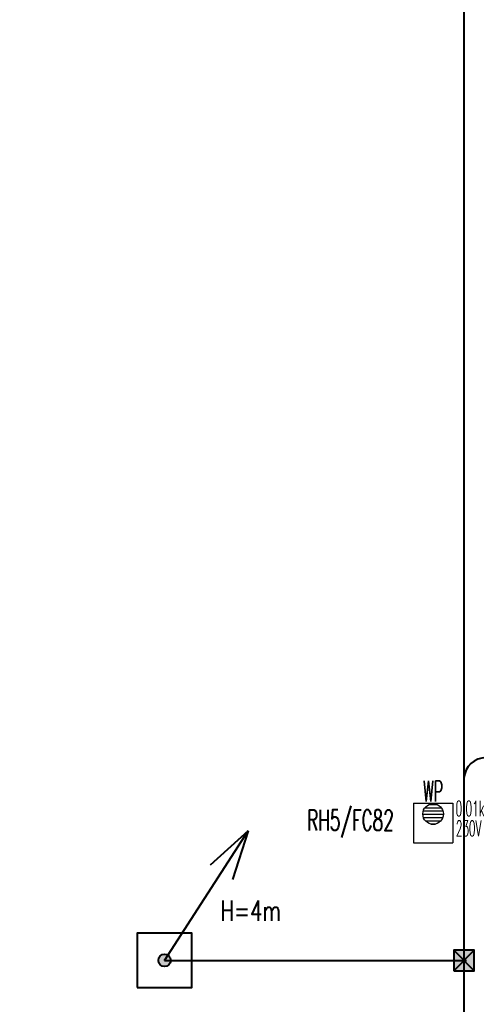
# Model space of a CAD drawing. Header units: millimetres. Extents: x -7955266 to 72030, y -46136 to 9299934.
# Tile 110 of 203: x -5080729 to -5071847, y 6462041 to 6481186. Entities that reach past the tile are written whole.
import ezdxf
from ezdxf.enums import TextEntityAlignment as Align

# ---------------------------------------------------------------- set-up
doc = ezdxf.new("R2010")
doc.units = ezdxf.units.MM
doc.header["$LTSCALE"] = 10
for name, color, linetype, lineweight in [('BMS_urzadzenia_nr_obw_magistrala', 140, 'Continuous', 13), ('BMS_urzadzenia_WE_WY', 30, 'Continuous', 20), ('IE_ATRYBUTY_ BLOCK_1', 7, 'Continuous', 25), ('IE_ATRYBUTY_ BLOCK_2', 7, 'Continuous', 18), ('IE_urzadzenia', 30, 'Continuous', 25), ('IE_urzadzenia_nr_obw', 94, 'Continuous', 20), ('IE_zwody', 140, 'Continuous', 40)]:
    doc.layers.add(name, color=color, linetype=linetype, lineweight=lineweight)
doc.styles.add('ROMANS', font='romans.shx', dxfattribs={"width": 0.8})

# ---------------------------------------------------------------- blocks, each defined once
blk = doc.blocks.new('urzadzenie_wpust dachowy')
h = blk.add_hatch()
h.set_pattern_fill('ANSI31', color=256, scale=10, angle=315, style=0)
h.set_pattern_definition([(0, (3e-14, -297.45), (1e-14, 31.75), [])])
edge = h.paths.add_edge_path()
edge.add_arc((-0.6, -104.3), 100, 0, 360)
for p, q in [((-191.9, 0), (191.9, 0)), ((-191.9, 0), (-191.9, -384)), ((191.9, 0), (191.9, -384)), ((-191.9, -384), (191.9, -384))]:
    blk.add_line(p, q)
blk.add_circle((-0.6, -104.3), 100)
at = {"layer": 'BMS_urzadzenia_nr_obw_magistrala', "style": 'ROMANS', "width": 0.5, "flags": 8}
blk.add_attdef('ADR_BMS', (238.6, -152.5), '', height=150, dxfattribs=at)
at = {"layer": 'BMS_urzadzenia_WE_WY', "style": 'ROMANS', "width": 0.5, "flags": 8}
blk.add_attdef('BMS_WE_WY', (238.6, -357.6), '', height=150, dxfattribs=at)
at = {"layer": 'IE_ATRYBUTY_ BLOCK_1', "style": 'ROMANS', "width": 0.5, "flags": 8}
blk.add_attdef('TYP', text='', height=200, dxfattribs=at).set_placement((-0.6, 17.8), align=Align.CENTER)
at = {"layer": 'IE_ATRYBUTY_ BLOCK_2', "style": 'ROMANS', "width": 0.5, "flags": 8}
for tag, p in [('OPIS1', (-0.6, -365.8)), ('OPIS2', (-0.6, -758.8))]:
    blk.add_attdef(tag, text='', height=150, dxfattribs=at).set_placement(p, align=Align.CENTER)
at = {"layer": 'IE_urzadzenia_nr_obw', "style": 'ROMANS', "width": 0.5, "flags": 8}
blk.add_attdef('NR_OBW', text='', height=150, dxfattribs=at).set_placement((-0.6, -570), align=Align.CENTER)
blk = doc.blocks.new('*U17')
h = blk.add_hatch(color=256)
edge = h.paths.add_edge_path()
edge.add_arc((0, 0), 60, 0, 360)
for p, q in [((0, 0), (813.5, 1260.2)), ((813.5, 1260.2), (442.9, 924.6)), ((813.5, 1260.2), (660.3, 784.3))]:
    blk.add_line(p, q)
blk.add_lwpolyline([(-265, -265), (265, -265), (265, 265), (-265, 265)], close=True)
blk.add_circle((0, 0), 60)
at = {"layer": 'IE_ATRYBUTY_ BLOCK_1', "style": 'ROMANS', "width": 0.7, "flags": 8}
blk.add_attdef('TYP', text='', height=200, dxfattribs=at).set_placement((837, 383.4), align=Align.CENTER)
at = {"layer": 'IE_ATRYBUTY_ BLOCK_2', "style": 'ROMANS', "width": 0.6, "flags": 8}
for tag, p in [('OPIS1', (837, 165.8)), ('OPIS2', (837, -34.2))]:
    blk.add_attdef(tag, text='', height=150, dxfattribs=at).set_placement(p, align=Align.CENTER)
blk = doc.blocks.new('polaczenie_skrecane')
blk.add_hatch(color=256).paths.add_polyline_path([(-100.3, -100.3), (99.7, -100.3), (99.7, 99.7), (-100.3, 99.7)])
for p, q in [((99.7, -100.3), (-100.3, 99.7)), ((99.7, 99.7), (-100.3, -100.3))]:
    blk.add_line(p, q)
blk.add_lwpolyline([(-100.3, -100.3), (99.7, -100.3), (99.7, 99.7), (-100.3, 99.7)], close=True)
at = {"layer": 'IE_ATRYBUTY_ BLOCK_1', "style": 'ROMANS', "width": 0.7, "flags": 8}
blk.add_attdef('TYP', text='', height=200, dxfattribs=at).set_placement((-0.3, 119.6), align=Align.CENTER)
at = {"layer": 'IE_ATRYBUTY_ BLOCK_2', "style": 'ROMANS', "width": 0.6, "flags": 8}
for tag, p in [('OPIS1', (-0.3, -273.7)), ('OPIS2', (-0.3, -473.7))]:
    blk.add_attdef(tag, text='', height=150, dxfattribs=at).set_placement(p, align=Align.CENTER)

msp = doc.modelspace()

# ---------------------------------------------------------------- linework, layer by layer
at = {"layer": 'IE_zwody'}
for p, q in [((-5072087, 6541459, 0), (-5072087, 6455648, 0)), ((-5072087, 6541453, 0), (-5072087, 6455617, 0)), ((-5077911, 6462896, 0), (-5072036, 6462896, 0))]:
    msp.add_line(p, q, dxfattribs=at)
msp.add_arc((-5071660, 6466410, 0), 428, 4.1184, 175.8816, dxfattribs=at)

# ---------------------------------------------------------------- block references
at = {"layer": 'IE_urzadzenia'}
ref = msp.add_blockref('urzadzenie_wpust dachowy', (-5072686, 6465950), dxfattribs=dict(at, xscale=2, yscale=2, zscale=2))
ref.add_attrib('OPIS1', '0,01kW', dxfattribs={"layer": 'IE_ATRYBUTY_ BLOCK_2', "height": 300, "style": 'ROMANS', "width": 0.5, "flags": 8}).set_placement((-5071892, 6465697), align=Align.CENTER)
ref.add_attrib('OPIS2', '230V', dxfattribs={"layer": 'IE_ATRYBUTY_ BLOCK_2', "height": 300, "style": 'ROMANS', "width": 0.5, "flags": 8}).set_placement((-5071996, 6465312), align=Align.CENTER)
ref.add_attrib('TYP', 'WP', dxfattribs={"layer": 'IE_ATRYBUTY_ BLOCK_1', "height": 400, "style": 'ROMANS', "width": 0.5, "flags": 8}).set_placement((-5072687, 6465985), align=Align.CENTER)
at = {"layer": 'IE_zwody'}
ref = msp.add_blockref('*U17', (-5077911, 6462896, 0), dxfattribs=dict(at, xscale=2, yscale=2, zscale=2))
ref.add_attrib('TYP', 'H=4m', dxfattribs={"layer": 'IE_ATRYBUTY_ BLOCK_1', "height": 400, "style": 'ROMANS', "width": 0.7}).set_placement((-5076237, 6463662, 0), align=Align.CENTER)
at = {"layer": 'IE_zwody', "linetype": 'Continuous', "ltscale": 20, "xscale": 2, "yscale": 2, "zscale": 2}
msp.add_blockref('polaczenie_skrecane', (-5072087, 6462895, 0), dxfattribs=at)

# ---------------------------------------------------------------- texts
at = {"layer": 'IE_urzadzenia_nr_obw', "style": 'ROMANS', "width": 0.6}
msp.add_text('RH5/FC82', height=400, dxfattribs=at).set_placement((-5075139, 6465421))

doc.saveas('drawing.dxf')
